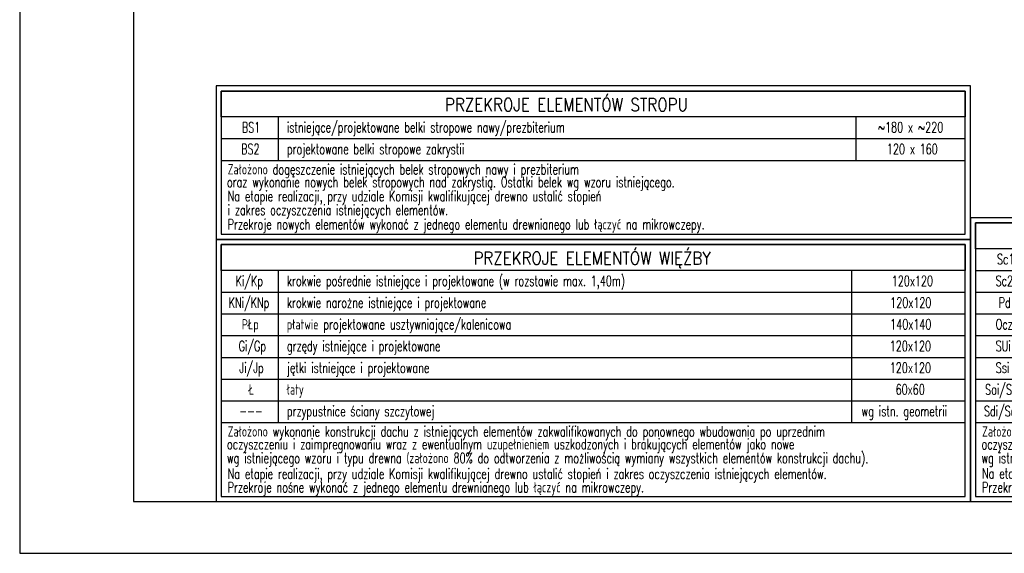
# Model space of a CAD drawing. Header units: centimetres. Extents: x 152786 to 159501, y -6718 to 1403.
# Tile 81 of 89: x 157401 to 158354, y -82 to 434. Entities that reach past the tile are written whole.
import ezdxf
from ezdxf.enums import TextEntityAlignment as Align

# ---------------------------------------------------------------- set-up
doc = ezdxf.new("R2010")
doc.units = ezdxf.units.CM
doc.header["$LTSCALE"] = 0.1
doc.layers.get('0').update_dxf_attribs({"color": 45})
for name, color, linetype in [('A_wymiary_zewn', 4, 'Continuous'), ('Format', 7, 'Continuous'), ('opisy_R&F', 3, 'Continuous'), ('ozn_graficzne_R&F', 5, 'Continuous')]:
    doc.layers.add(name, color=color, linetype=linetype)
doc.styles.add('simplex 0.6', font='simplex.shx', dxfattribs={"width": 0.6})

# ---------------------------------------------------------------- blocks, each defined once
blk = doc.blocks.new('TAB_przekroje więźby_21')
at = {"color": 4}
for points in [[(-1410, -589.1), (50, -589.1), (50, -82), (-1410, -82)], [(-1400, -579.1), (40, -579.1), (40, -92), (-1400, -92)], [(-1400, -92), (40, -92), (40, -142), (-1400, -142)]]:
    blk.add_lwpolyline(points, close=True, dxfattribs=at)
for points in [[(-1290, -142), (-1290, -436)], [(-180, -142), (-180, -436)], [(-1400, -184), (40, -184)], [(-1400, -226), (40, -226)], [(-1400, -268), (40, -268)], [(-1400, -310), (40, -310)], [(-1400, -352), (40, -352)], [(-1400, -394), (40, -394)], [(-1400, -436), (40, -436)], [(-1400, -436), (40, -436)], [(-1400, -579.1), (40, -579.1)]]:
    blk.add_lwpolyline(points, dxfattribs=at)
at = {"layer": 'opisy_R&F', "color": 2, "style": 'simplex 0.6', "width": 0.85}
blk.add_text('PRZEKROJE ELEMENTÓW WIĘŹBY', height=25, dxfattribs=at).set_placement((-682.2, -130.7), align=Align.CENTER)
at = {"layer": 'opisy_R&F', "style": 'simplex 0.6', "width": 0.68}
for s, p in [('Ki/Kp', (-1372.2, -172.1)), ('krokwie pośrednie istniejące i projektowane (w rozstawie max. 1,40m)', (-1273, -172.1)), ('120x120', (-102.3, -172.1)), ('krokwie narożne istniejące i projektowane', (-1273, -214.1)), ('KNi/KNp', (-1385.5, -214.1)), ('120x120', (-105.4, -214.1)), ('PŁp', (-1360.1, -256.1)), ('płatwie projektowane usztywniające/kalenicowa', (-1273, -256.1)), ('140x140', (-105.4, -256.1)), ('Gi/Gp', (-1366.1, -298.1)), ('grzędy istniejące i projektowane', (-1273, -298.1)), ('120x120', (-106.2, -298.1)), ('Ji/Jp', (-1364.9, -340.1)), ('jętki istniejące i projektowane', (-1273, -340.1)), ('120x120', (-106.2, -340.1)), ('Ł', (-1346.9, -382.1)), ('łaty', (-1273, -382.1)), ('60x60', (-94.9, -382.1)), ('przypustnice ściany szczytowej', (-1273, -424.1)), ('---', (-1365.1, -424.1)), ('wg istn. geometrii', (-160.8, -424.1)), ('Założono wykonanie konstrukcji dachu z istniejących elementów zakwalifikowanych do ponownego wbudowania po uprzednim ', (-1387.5, -463.3)), ('oczyszczeniu i zaimpregnowaniu wraz z ewentualnym uzupełnieniem uszkodzonych i brakujących elementów jako nowe', (-1388.7, -487.9)), ('wg istniejącego wzoru i typu drewna (założono 80%%% do odtworzenia z możliwością wymiany wszystkich elementów konstrukcji dachu).    ', (-1388.7, -514.8)), ('Na etapie realizacji, przy udziale Komisji kwalifikującej drewno ustalić stopień i zakres oczyszczenia istniejących elementów. ', (-1387.5, -545.2)), ('Przekroje nośne wykonać z jednego elementu drewnianego lub łączyć na mikrowczepy.', (-1387.5, -571.3))]:
    blk.add_text(s, height=20, dxfattribs=at).set_placement(p)
blk = doc.blocks.new('tab_przekroje ścian')
at = {"color": 4}
for points in [[(155207.07, -1210.2), (155937.07, -1210.2), (155937.07, -935.66), (155207.07, -935.66)], [(155212.07, -1205.2), (155932.07, -1205.2), (155932.07, -940.66), (155212.07, -940.66)], [(155212.07, -940.66), (155932.07, -940.66), (155932.07, -965.66), (155212.07, -965.66)]]:
    blk.add_lwpolyline(points, close=True, dxfattribs=at)
for points in [[(155267.07, -965.66), (155267.07, -1133.66)], [(155749.4, -965.93), (155749.4, -1133.93)], [(155212.07, -986.66), (155932.07, -986.66)], [(155212.07, -1007.66), (155932.07, -1007.66)], [(155212.07, -1028.66), (155932.07, -1028.66)], [(155212.07, -1049.66), (155932.07, -1049.66)], [(155212.07, -1070.66), (155932.07, -1070.66)], [(155212.07, -1091.66), (155932.07, -1091.66)], [(155212.07, -1112.66), (155932.07, -1112.66)], [(155212.07, -1133.66), (155932.07, -1133.66)], [(155212.07, -1133.66), (155932.07, -1133.66)], [(155212.07, -1205.2), (155932.07, -1205.2)]]:
    blk.add_lwpolyline(points, dxfattribs=at)
at = {"layer": 'opisy_R&F', "color": 2, "style": 'simplex 0.6', "width": 0.85}
blk.add_text('PRZEKROJE ELEMENTÓW ŚCIAN', height=12.5, dxfattribs=at).set_placement((155563.42, -960), align=Align.CENTER)
at = {"layer": 'opisy_R&F', "style": 'simplex 0.6', "width": 0.68}
for s, p in [('Sc1', (155232.79, -980.69)), ('ściany bali - geometria wg istniejących bali ', (155275.58, -980.69)), ('~150 x wg istn. geometrii', (155774.04, -980.69)), ('ściany bali - geometria wg istniejących bali ', (155275.58, -1001.69)), ('Sc2', (155231.37, -1001.69)), ('~100 x wg istn. geometrii', (155774.04, -1001.69)), ('Pd', (155234.37, -1022.69)), ('projektowane podwaliny (założono wymianę podwalin na dębowe)', (155275.58, -1022.69)), ('~150/100 x wg istn. geometrii', (155761.19, -1022.69)), ('Ocz', (155231.44, -1043.69)), ('oczepy istniejące', (155274.66, -1043.69)), ('wg istn. geometrii', (155798.53, -1043.88)), ('SUi', (155231.53, -1064.69)), ('słupy usztywniejące istniejące', (155274.66, -1064.69)), ('wg istn. geometrii', (155798.53, -1064.88)), ('Ssi', (155231.53, -1085.69)), ('słupy istniejące na połączeniu ścian zakrystii i nawy', (155274.66, -1085.69)), ('wg istn. geometrii', (155798.53, -1085.88)), ('słupki istniejące/projektowane przy oknach', (155274.66, -1106.69)), ('Soi/Sop', (155221.24, -1106.69)), ('~150/~100 x wg istn. geometrii', (155756.8, -1106.88)), ('Sdi/Sdp', (155220.13, -1127.69)), ('słupki istniejące/projektowane przy drzwiach', (155274.66, -1127.69)), ('~150 x wg istn. geometrii', (155777.52, -1127.88)), ('Założono odtworzenie konstrukcji obiektu z istniejących elementów zakwalifikowanych do ponownego wbudowania po uprzednim ', (155218.32, -1147.33)), ('oczyszczeniu i zaimpregnowaniu wraz z ewentualnym uzupełnieniem uszkodzonych i brakujących elementów jako nowe', (155217.73, -1159.64)), ('wg istniejącego wzoru i typu drewna (założono 40%%% do odtworzenia z możliwością zwiększenia ilości o 20%%%).    ', (155217.73, -1173.07)), ('Na etapie realizacji, przy udziale Komisji kwalifikującej drewno ustalić stopień i zakres oczyszczenia istniejących elementów. ', (155218.32, -1187.97)), ('Przekroje nośne wykonać z jednego elementu drewnianego lub łączyć na mikrowczepy.', (155218.32, -1201.32))]:
    blk.add_text(s, height=10, dxfattribs=at).set_placement(p)
blk = doc.blocks.new('przekroje stropu')
at = {"color": 4}
for points in [[(154894.55, -3544.93), (155624.55, -3544.93), (155624.55, -3396.39), (154894.55, -3396.39)], [(154899.55, -3539.93), (155619.55, -3539.93), (155619.55, -3401.39), (154899.55, -3401.39)], [(154899.55, -3401.39), (155619.55, -3401.39), (155619.55, -3426.39), (154899.55, -3426.39)]]:
    blk.add_lwpolyline(points, close=True, dxfattribs=at)
for points in [[(154954.55, -3426.39), (154954.55, -3468.39)], [(155513.68, -3426.66), (155513.68, -3468.66)], [(154899.55, -3447.39), (155619.55, -3447.39)], [(154899.55, -3468.39), (155619.55, -3468.39)], [(154899.55, -3468.39), (155619.55, -3468.39)], [(154899.55, -3539.93), (155619.55, -3539.93)]]:
    blk.add_lwpolyline(points, dxfattribs=at)
at = {"layer": 'opisy_R&F', "color": 2, "style": 'simplex 0.6', "width": 0.85}
blk.add_text('PRZEKROJE ELEMENTÓW STROPU', height=12.5, dxfattribs=at).set_placement((155233.64, -3420.73), align=Align.CENTER)
at = {"layer": 'opisy_R&F', "style": 'simplex 0.6', "width": 0.68}
for s, p in [('istniejące/projektowane belki stropowe nawy/prezbiterium', (154963.06, -3441.42)), ('BS1', (154919.53, -3441.59)), ('~180 x ~220', (155534.94, -3441.42)), ('BS2', (154918.85, -3462.42)), ('projektowane belki stropowe zakrystii', (154963.06, -3462.42)), ('120 x 160', (155543.67, -3462.42)), ('Założono dogęszczenie istniejących belek stropowych nawy i prezbiterium ', (154905.8, -3482.05)), ('oraz wykonanie nowych belek stropowych nad zakrystią. Ostatki belek wg wzoru istniejącego. ', (154905.21, -3494.36)), ('Na etapie realizacji, przy udziale Komisji kwalifikującej drewno ustalić stopień ', (154905.8, -3508.01)), ('i zakres oczyszczenia istniejących elementów. ', (154905.8, -3521.36)), ('Przekroje nowych elementów wykonać z jednego elementu drewnianego lub łączyć na mikrowczepy.', (154905.8, -3535.23))]:
    blk.add_text(s, height=10, dxfattribs=at).set_placement(p)

msp = doc.modelspace()

# ---------------------------------------------------------------- linework, layer by layer
at = {"layer": 'Format'}
msp.add_lwpolyline([(157400.988, -81.8405), (159500.988, -81.8405), (159500.988, 1403.1595), (157400.988, 1403.1595)], close=True, dxfattribs=at)
at = {"layer": 'ozn_graficzne_R&F'}
msp.add_lwpolyline([(157510.988, -31.8405), (159450.988, -31.8405), (159450.988, 1353.1595), (157510.988, 1353.1595)], close=True, dxfattribs=at)

# ---------------------------------------------------------------- block references
at = {"layer": 'A_wymiary_zewn'}
for name, p in [('przekroje stropu', (2696.4363, 3766.6207)), ('tab_przekroje ścian', (3113.9175, 1178.3568))]:
    msp.add_blockref(name, p, dxfattribs=at)
at = {"layer": 'opisy_R&F', "xscale": 0.5, "yscale": 0.5, "zscale": 0.5}
msp.add_blockref('TAB_przekroje więźby_21', (158295.988, 262.6952), dxfattribs=at)

doc.saveas('drawing.dxf')
